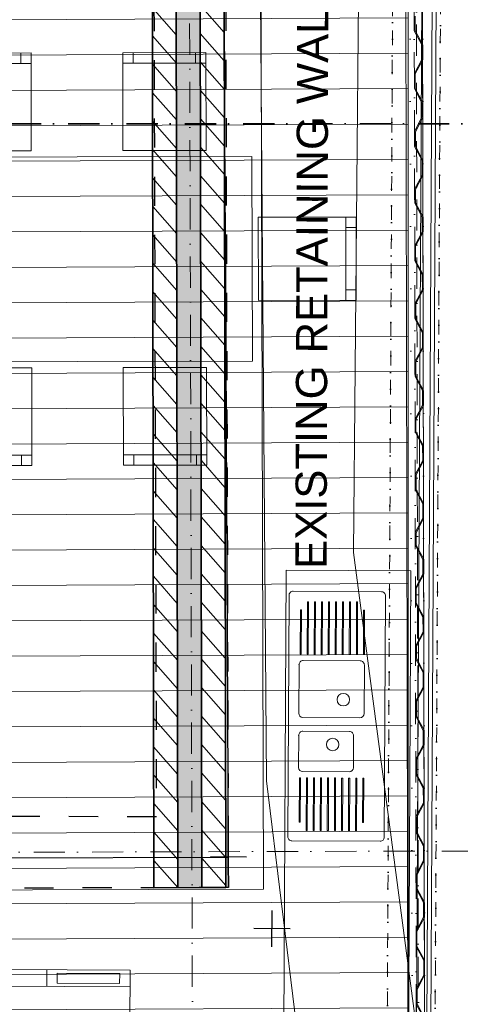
# Model space of a CAD drawing. Header units: millimetres. Extents: x -115474967 to 444143, y -74377 to 241828222.
# Tile 16 of 256: x -148585 to -146469, y -68321 to -63587. Entities that reach past the tile are written whole.
import ezdxf
from ezdxf.enums import TextEntityAlignment as Align

# ---------------------------------------------------------------- set-up
doc = ezdxf.new("R2010")
doc.units = ezdxf.units.MM
doc.header["$MEASUREMENT"] = 0
for name, pattern in [('Dashed', [280, 140, -140]), ('Dashed Small', [140, 70, -70]), ('Dense Dotted', [80, 0, -80]), ('Dot & Dashed', [280, 150, -60, 0, -70]), ('Dotted', [300, 0, -300])]:
    doc.linetypes.add(name, pattern=pattern)
for name, color, linetype, lineweight in [('0_Pen_No__1', 7, 'Continuous', 30), ('0_Pen_No__10', 9, 'Continuous', 20), ('0_Pen_No__128', 9, 'Continuous', 0), ('0_Pen_No__3', 7, 'Continuous', 15), ('0_Pen_No__5', 7, 'Continuous', 5), ('A_BEAMS_Pen_No__2', 7, 'Continuous', 20), ('A_FLOORS STRUCTURE_Pen_No__3', 7, 'Continuous', 15), ('A_WALL LOAD_Pen_No__1', 7, 'Continuous', 30), ('A_WALL LOAD_Pen_No__3', 7, 'Continuous', 15), ('A_WALL LOAD_Pen_No__6', 7, 'Continuous', 5), ('B_CUT OUT_Pen_No__2', 1, 'Continuous', 25), ('B_CUT OUT_Pen_No__3', 30, 'Continuous', 15), ('B_CUT OUT_Pen_No__5', 4, 'Continuous', 5), ('B_FURN FIXED_Pen_No__4', 7, 'Continuous', 5), ('B_FURN FIXED_Pen_No__86', 255, 'Continuous', 20), ('B_FURN LOOSE_Pen_No__4', 7, 'Continuous', 5), ('BUILDING_Pen_No__2', 7, 'Continuous', 20), ('C-GRID _Pen_No__5', 7, 'Continuous', 5), ('C_TEXT GA_Pen_No__6', 7, 'Continuous', 5), ('SPLITPOLE FENCE_Pen_No__2', 7, 'Continuous', 20), ('Structural Elements_Pen_No__161', 1, 'Continuous', 5)]:
    doc.layers.add(name, color=color, linetype=linetype, lineweight=lineweight)
doc.layers.add('A_WALL LOAD_Pen_No__7', color=7, linetype='Continuous', lineweight=5, true_color=0x3f3f3f)
doc.layers.add('ROAD_Pen_No__7', color=7, linetype='Continuous', lineweight=5, true_color=0x3f3f3f)
for name, color, linetype in [('B_FURN FIXED', 7, 'Continuous'), ('B_FURN LOOSE', 7, 'Continuous'), ('C_DIMS - GA', 7, 'Continuous')]:
    doc.layers.add(name, color=color, linetype=linetype)
doc.styles.add('GENERATED_STYLE_1', font='GOTHIC.TTF')
doc.styles.add('GENERATED_STYLE_2', font='arial.ttf')
doc.dimstyles.new('GENERATED_STYLE__3', dxfattribs={"dimtxt": 200, "dimasz": 95, "dimexe": 0.18, "dimexo": 2517.243423, "dimgap": 0.09, "dimtad": 1, "dimdec": 0, "dimzin": 0, "dimdsep": 46, "dimtxsty": 'GENERATED_STYLE_1', "dimblk": 'ARROWHEAD_2', "dimblk1": 'ARROWHEAD_2', "dimblk2": 'ARROWHEAD_2', "dimcen": 0.09, "dimclrd": 7, "dimclre": 7, "dimclrt": 7, "dimadec": 0, "dimazin": 0, "dimtfac": 1, "dimtdec": 4, "dimtmove": 0, "dimatfit": 3, "dimfxl": 1, "dimtolj": 1, "dimtzin": 0, "dimarcsym": 0})
pattern_1 = [(131.26581, (-61028.23, 68570.485), (-67.64921, -59.35979), [])]

# ---------------------------------------------------------------- blocks, each defined once
blk = doc.blocks.new('Refrigerator Side by Side 24[37]', base_point=(-142105.3, 77937.3))
at = {"layer": 'B_FURN FIXED_Pen_No__4', "color": 5, "linetype": 'Continuous', "lineweight": 5}
for p, q in [((-142185.2, 77932.6), (-142238.8, 78842.3)), ((-142128.9, 78336.6), (-142208.7, 78331.9)), ((-142141.9, 78285.8), (-142189.8, 78283)), ((-142189.8, 78283), (-142172.2, 77983.5)), ((-142124.3, 77986.3), (-142141.9, 78285.8)), ((-142172.2, 77983.5), (-142124.3, 77986.3))]:
    blk.add_line(p, q, dxfattribs=at)
at = {"layer": 'B_FURN FIXED_Pen_No__4', "color": 5, "linetype": 'Continuous', "lineweight": 5, "flags": 128}
blk.add_lwpolyline([(-142105.3, 77937.3), (-142158.9, 78847), (-142928.3, 78801.8), (-142874.7, 77892)], close=True, dxfattribs=at)
at = {"layer": 'B_FURN FIXED_Pen_No__86', "color": 255, "lineweight": 20, "style": 'GENERATED_STYLE_2'}
blk.add_attdef('txt', text='', height=120, rotation=273.3691, dxfattribs=at).set_placement((-142516.8, 78376.4), align=Align.MIDDLE_CENTER)
blk = doc.blocks.new('Sink General 24[38]', base_point=(-140236.9, 77294.3))
at = {"layer": 'B_FURN LOOSE_Pen_No__4', "color": 5, "linetype": 'Continuous', "lineweight": 5}
for p, q in [((-140586.2, 77223.2), (-140819.8, 77209.2)), ((-140536, 77221.3), (-140323.4, 77234)), ((-140535.7, 77216.3), (-140536, 77221.3)), ((-140323.1, 77229), (-140535.7, 77216.3)), ((-140323.4, 77234), (-140323.1, 77229)), ((-141129, 77185.7), (-141341.6, 77172.9)), ((-141341.6, 77172.9), (-141341.3, 77167.9)), ((-141341.3, 77167.9), (-141128.7, 77180.7)), ((-141128.7, 77180.7), (-141129, 77185.7)), ((-141098.1, 77172.5), (-141084.7, 76949.2)), ((-140925.6, 77202.9), (-141079.3, 77193.7)), ((-140891.1, 76960.8), (-140904.5, 77184.1)), ((-140838.6, 77188.1), (-140822.2, 76914.9)), ((-140548.7, 76931.3), (-140565.1, 77204.5)), ((-140534, 77187.6), (-140281.5, 77202.7)), ((-140533.7, 77182.6), (-140534, 77187.6)), ((-140281.2, 77197.7), (-140533.7, 77182.6)), ((-140532, 77153.9), (-140279.4, 77169)), ((-140281.5, 77202.7), (-140281.2, 77197.7)), ((-140279.4, 77169), (-140279.1, 77164.1)), ((-141126.9, 77152), (-141379.5, 77136.8)), ((-141379.5, 77136.8), (-141379.2, 77131.8)), ((-141379.2, 77131.8), (-141126.6, 77147)), ((-141124.9, 77118.3), (-141377.5, 77103.2)), ((-141126.6, 77147), (-141126.9, 77152)), ((-141124.6, 77113.3), (-141124.9, 77118.3)), ((-140531.7, 77148.9), (-140532, 77153.9)), ((-140279.1, 77164.1), (-140531.7, 77148.9)), ((-140530, 77120.2), (-140277.4, 77135.4)), ((-140529.7, 77115.2), (-140530, 77120.2)), ((-140277.1, 77130.4), (-140529.7, 77115.2)), ((-140277.4, 77135.4), (-140277.1, 77130.4)), ((-141377.5, 77103.2), (-141377.2, 77098.2)), ((-141377.2, 77098.2), (-141124.6, 77113.3)), ((-141122.9, 77084.6), (-141375.4, 77069.5)), ((-141375.1, 77064.5), (-141122.6, 77079.6)), ((-141122.6, 77079.6), (-141122.9, 77084.6)), ((-140527.9, 77086.5), (-140275.4, 77101.7)), ((-140527.6, 77081.5), (-140527.9, 77086.5)), ((-140275.1, 77096.7), (-140527.6, 77081.5)), ((-140275.4, 77101.7), (-140275.1, 77096.7)), ((-141375.4, 77069.5), (-141375.1, 77064.5)), ((-141120.9, 77050.9), (-141373.4, 77035.8)), ((-141373.4, 77035.8), (-141373.1, 77030.8)), ((-141373.1, 77030.8), (-141120.6, 77046)), ((-141120.6, 77046), (-141120.9, 77050.9)), ((-140525.9, 77052.9), (-140273.4, 77068)), ((-140525.6, 77047.9), (-140525.9, 77052.9)), ((-140273.1, 77063), (-140525.6, 77047.9)), ((-140523.9, 77019.2), (-140271.3, 77034.3)), ((-140271, 77029.3), (-140523.6, 77014.2)), ((-140273.4, 77068), (-140273.1, 77063)), ((-140271.3, 77034.3), (-140271, 77029.3)), ((-141118.8, 77017.3), (-141371.4, 77002.1)), ((-141371.4, 77002.1), (-141371.1, 76997.1)), ((-141371.1, 76997.1), (-141118.5, 77012.3)), ((-141116.8, 76983.6), (-141369.4, 76968.4)), ((-141369.1, 76963.4), (-141116.5, 76978.6)), ((-141118.5, 77012.3), (-141118.8, 77017.3)), ((-141116.5, 76978.6), (-141116.8, 76983.6)), ((-140523.6, 77014.2), (-140523.9, 77019.2)), ((-140521.9, 76985.5), (-140269.3, 77000.6)), ((-140521.6, 76980.5), (-140521.9, 76985.5)), ((-140269, 76995.7), (-140521.6, 76980.5)), ((-140269.3, 77000.6), (-140269, 76995.7)), ((-141369.4, 76968.4), (-141369.1, 76963.4)), ((-141114.8, 76949.9), (-141367.4, 76934.8)), ((-141367.4, 76934.8), (-141367.1, 76929.8)), ((-141367.1, 76929.8), (-141114.5, 76944.9)), ((-141114.5, 76944.9), (-141114.8, 76949.9)), ((-141063.5, 76930.5), (-140909.8, 76939.7)), ((-140519.9, 76951.8), (-140267.3, 76967)), ((-140519.6, 76946.8), (-140519.9, 76951.8)), ((-140267, 76962), (-140519.6, 76946.8)), ((-140517.8, 76918.1), (-140305.2, 76930.9)), ((-140305.2, 76930.9), (-140304.9, 76925.9)), ((-140267.3, 76967), (-140267, 76962)), ((-141112.8, 76916.2), (-141365.3, 76901.1)), ((-141365.3, 76901.1), (-141365, 76896.1)), ((-141365, 76896.1), (-141112.5, 76911.2)), ((-141110.8, 76882.5), (-141323.4, 76869.8)), ((-141112.5, 76911.2), (-141112.8, 76916.2)), ((-141110.5, 76877.6), (-141110.8, 76882.5)), ((-140801, 76896.1), (-140567.4, 76910.1)), ((-140517.5, 76913.1), (-140517.8, 76918.1)), ((-140304.9, 76925.9), (-140517.5, 76913.1)), ((-141323.4, 76869.8), (-141323.1, 76864.8)), ((-141323.1, 76864.8), (-141110.5, 76877.6))]:
    blk.add_line(p, q, dxfattribs=at)
at = {"layer": 'B_FURN LOOSE_Pen_No__4', "color": 5, "linetype": 'Continuous', "lineweight": 5, "flags": 128}
blk.add_lwpolyline([(-140256.8, 77293.1), (-141414.7, 77223.6, 0.414214), (-141433.5, 77202.5), (-141408.1, 76779.5, 0.414214), (-141387, 76760.8), (-140229, 76830.3, 0.414214), (-140210.3, 76851.4), (-140235.7, 77274.3, 0.414214)], format="xyb", close=True, dxfattribs=at)
at = {"layer": 'B_FURN LOOSE_Pen_No__4', "color": 5, "linetype": 'Continuous', "lineweight": 5}
for centre in [(-140958.7, 77036.9), (-140740.1, 77000)]:
    blk.add_circle(centre, 30, dxfattribs=at)
for centre, start, end in [((-140585, 77203.3), 3.4344, 93.4344), ((-141078.1, 77173.7), 93.4344, 183.4344), ((-140924.4, 77182.9), 3.4344, 93.4344), ((-140818.6, 77189.3), 93.4344, 183.4344), ((-141064.7, 76950.4), 183.4344, 273.4344), ((-140911, 76959.7), 273.4344, 3.4344), ((-140568.6, 76930.1), 273.4344, 3.4344), ((-140802.2, 76916.1), 183.4344, 273.4344)]:
    blk.add_arc(centre, 20, start, end, dxfattribs=at)
for p in [(-140586.2, 77223.2), (-140925.6, 77202.9)]:
    blk.add_point(p, dxfattribs=at)
blk = doc.blocks.new('Dining Table Rectangle 24[45]', base_point=(-138710.1, 78413.1))
at = {"layer": 'B_FURN LOOSE_Pen_No__4', "color": 5, "linetype": 'Continuous', "lineweight": 5}
for p, q in [((-138946.2, 79690), (-138949.6, 79739.9)), ((-138646.9, 79710.1), (-138650.2, 79760)), ((-138996.1, 79686.7), (-138597, 79713.5)), ((-137812.1, 79094.8), (-137785.3, 78695.7)), ((-137808.8, 79044.9), (-137758.9, 79048.2)), ((-139691.1, 78968.5), (-139664.3, 78569.4)), ((-139687.8, 78918.6), (-139737.7, 78915.3)), ((-137788.7, 78745.6), (-137738.8, 78748.9)), ((-139667.7, 78619.3), (-139717.6, 78615.9)), ((-137755.8, 78256.8), (-137729, 77857.7)), ((-137752.5, 78206.9), (-137702.6, 78210.2)), ((-139634.8, 78130.5), (-139608, 77731.4)), ((-139631.5, 78080.6), (-139681.4, 78077.3)), ((-137732.3, 77907.6), (-137682.4, 77910.9)), ((-139611.4, 77781.3), (-139661.2, 77777.9)), ((-138424, 77139.5), (-138823.1, 77112.7)), ((-138473.9, 77136.2), (-138470.6, 77086.3)), ((-138773.2, 77116.1), (-138769.9, 77066.2))]:
    blk.add_line(p, q, dxfattribs=at)
at = {"layer": 'B_FURN LOOSE_Pen_No__4', "color": 5, "linetype": 'Continuous', "lineweight": 5, "flags": 128}
for points in [[(-138967.9, 79267.6), (-138568.8, 79294.4), (-138600.4, 79763.4), (-138999.5, 79736.5)], [(-139256.9, 79218.1), (-139144.3, 77542.1), (-138163.2, 77608.1), (-138275.9, 79284)], [(-138231.2, 79066.6), (-138204.4, 78667.5), (-137735.4, 78699), (-137762.2, 79098.1)], [(-139272.1, 78996.7), (-139245.3, 78597.6), (-139714.2, 78566), (-139741, 78965.1)], [(-138174.9, 78228.6), (-138148, 77829.5), (-137679.1, 77861), (-137705.9, 78260.1)], [(-139215.8, 78158.7), (-139189, 77759.6), (-139657.9, 77728), (-139684.7, 78127.1)], [(-138452.2, 77558.6), (-138851.3, 77531.8), (-138819.8, 77062.8), (-138420.7, 77089.6)]]:
    blk.add_lwpolyline(points, close=True, dxfattribs=at)
blk = doc.blocks.new('ARROWHEAD_2')
at = {"color": 0, "linetype": 'Continuous', "lineweight": 0}
for p, q in [((-0.378, -0.655), (0.378, 0.655)), ((0, 0), (-1, 0))]:
    blk.add_line(p, q, dxfattribs=at)
blk = doc.blocks.new('*D992')
at = {"layer": 'C_DIMS - GA', "color": 7, "linetype": 'Continuous', "lineweight": -2, "transparency": 16777216}
for p, q in [((-158938.6, -66375.7), (-158938.6, -71407.8)), ((-158843.6, -71407.6), (-152900.6, -71407.6)), ((-146734, -71407.6), (-152689.9, -71407.6)), ((-146639, -71629.4), (-146639, -71407.8))]:
    blk.add_line(p, q, dxfattribs=at)
at = {"layer": 'Defpoints', "color": 0, "linetype": 'Continuous', "transparency": 16777216}
for p in [(-158938.6, -63858.4), (-146639, -69112.2), (-158938.6, -71407.6)]:
    blk.add_point(p, dxfattribs=at)
at = {"layer": 'C_DIMS - GA', "color": 7, "linetype": 'Continuous', "lineweight": -2, "transparency": 16777216, "xscale": 95, "yscale": 95, "zscale": 95}
for p, rotation in [((-158938.6, -71407.6), 179.9999999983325), ((-146639, -71407.6), 359.9999999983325)]:
    blk.add_blockref('ARROWHEAD_2', p, dxfattribs=dict(at, rotation=rotation))
at = {"layer": 'C_DIMS - GA', "color": 7, "linetype": 'Continuous', "lineweight": 5, "transparency": 16777216, "insert": (-152795.3, -71407.6), "char_height": 200, "attachment_point": 5, "rotation": 273.7342, "style": 'GENERATED_STYLE_1'}
blk.add_mtext('\\A1;12300', dxfattribs=at)

msp = doc.modelspace()

# ---------------------------------------------------------------- hatches: boundary and pattern name
at = {"layer": '0_Pen_No__128', "linetype": 'Continuous', "lineweight": 0}
h = msp.add_hatch(dxfattribs=at)
h.set_pattern_fill('PATTERN__DECK_II_ANGLE', color=9, angle=86.26580791, style=0, pattern_type=2)
h.set_pattern_definition([(180.26581, (-61028.23, 68570.49), (-0.78867, 169.99817), [])])
h.paths.add_polyline_path([(-148915.31492, -68938.70149), (-148915.30824, -69036.70156), (-146801.30792, -69036.55525), (-146799.97713, -68933.40092), (-146719.31517, -68934.33458), (-146720.11325, -57410.51319), (-146824.35864, -57410.52057), (-146824.36349, -57336.80862), (-147762.6677, -57340.93197), (-147763.35633, -57350.84519), (-147999.35577, -57351.31459), (-147998.38806, -57335.07411), (-148930.38632, -57336.92758), (-148930.35402, -57353.16596), (-148938.45772, -57353.1489), (-148938.2317, -57414.72441), (-149100.23123, -57415.04654), (-149099.74906, -57457.0452), (-150743.08017, -57463.29202), (-150727.19237, -67423.50629), (-148995.16212, -67424.84858), (-148997.315, -68938.70723)])
at = {"layer": 'A_WALL LOAD_Pen_No__7', "linetype": 'Continuous', "lineweight": 5, "true_color": 0x9f07ff}
h = msp.add_hatch(dxfattribs=at)
h.set_pattern_fill('HATCH__BRICK', color=190, angle=86.26580791, style=0, pattern_type=2)
h.set_pattern_definition(pattern_1)
h.paths.add_polyline_path([(-147825.91904, -67759.95536), (-147844.37393, -57351.03975), (-147959.37375, -57351.24364), (-147940.91885, -67760.15926)])
msp.add_hatch(color=190, dxfattribs=at).paths.add_polyline_path([(-147710.91922, -67759.75147), (-147729.37411, -57350.83586), (-147844.37393, -57351.03975), (-147825.91904, -67759.95536)])
h = msp.add_hatch(dxfattribs=at)
h.set_pattern_fill('HATCH__BRICK', color=190, angle=86.26580791, style=0, pattern_type=2)
h.set_pattern_definition(pattern_1)
h.paths.add_polyline_path([(-147595.9194, -67759.54758), (-147614.3743, -57350.63196), (-147729.37411, -57350.83586), (-147710.91922, -67759.75147)])

# ---------------------------------------------------------------- linework, layer by layer
at = {"layer": '0_Pen_No__1', "color": 214, "linetype": 'Dot & Dashed', "lineweight": 35}
msp.add_line((-164038.18686, -64086.75403), (-144506.3705, -64086.75403), dxfattribs=at)
at = {"layer": '0_Pen_No__10', "color": 25, "linetype": 'Dot & Dashed', "lineweight": 20, "true_color": 0x996633}
msp.add_line((-146669.02505, -69082.23486), (-146681.01236, -63054.24678), dxfattribs=at)
at = {"layer": '0_Pen_No__3', "color": 30, "linetype": 'Dotted', "lineweight": 15}
for p, q in [((-146699.02499, -69082.29451), (-146711.01231, -63054.30643)), ((-146639.02511, -69082.1752), (-146651.01242, -63054.18712))]:
    msp.add_line(p, q, dxfattribs=at)
at = {"layer": '0_Pen_No__3', "color": 30, "linetype": 'Continuous', "lineweight": 15}
for p, q in [((-146719.31927, -68934.33458), (-146730.80322, -63159.46827)), ((-146639.31942, -68934.17549), (-146650.80338, -63159.30919))]:
    msp.add_line(p, q, dxfattribs=at)
msp.add_lwpolyline([(-148915.31492, -68938.70149), (-148997.315, -68938.70723), (-148995.16212, -67424.84858), (-150727.19237, -67423.50629), (-150743.08017, -57463.29202), (-149099.74906, -57457.0452), (-149100.23123, -57415.04654), (-148938.2317, -57414.72441), (-148938.45772, -57353.1489), (-148930.35402, -57353.16596), (-148930.38632, -57336.92758), (-147998.38806, -57335.07411), (-147999.35577, -57351.31459), (-147763.35633, -57350.84519), (-147762.6677, -57340.93197), (-146824.36349, -57336.80862), (-146824.35864, -57410.52057), (-146720.11325, -57410.51319), (-146719.31517, -68934.33458), (-146799.97713, -68933.40092), (-146801.30792, -69036.55525), (-148915.30824, -69036.70156)], close=True, dxfattribs=at)
for points in [[(-146689.99018, -63568.27214), (-146689.84703, -63640.25901), (-146653.71185, -63708.18731), (-146653.57262, -63778.20014), (-146689.43735, -63846.27162), (-146689.29419, -63918.25849), (-146653.15902, -63986.1867), (-146653.01979, -64056.19962), (-146688.88451, -64124.27102), (-146688.74136, -64196.25788), (-146652.60619, -64264.18618), (-146652.46696, -64334.19902), (-146688.33168, -64402.2705), (-146688.20046, -64468.25736), (-146652.06529, -64536.18566), (-146651.92606, -64606.19849), (-146687.79078, -64674.26998), (-146687.64763, -64746.25684), (-146651.51246, -64814.18506), (-146651.37323, -64884.19798), (-146687.23795, -64952.26937), (-146687.0948, -65024.25624), (-146650.95962, -65092.18454), (-146650.82039, -65162.19737), (-146686.68512, -65230.26885), (-146686.54196, -65302.25572), (-146650.40679, -65370.18402), (-146650.26756, -65440.19685), (-146686.13228, -65508.26833), (-146686.01299, -65568.25519), (-146649.87782, -65636.18349), (-146649.73859, -65706.19632), (-146685.60332, -65774.2678), (-146685.46016, -65846.25467), (-146649.32499, -65914.18288), (-146649.18576, -65984.19581), (-146685.05048, -66052.2672), (-146684.92722, -66114.25414), (-146648.79204, -66182.18236), (-146648.65281, -66252.19528), (-146684.51754, -66320.26667), (-146684.37438, -66392.25354), (-146648.23921, -66460.18184), (-146648.09998, -66530.19467), (-146683.9647, -66598.26615), (-146683.84541, -66658.25301), (-146647.71024, -66726.18131), (-146647.57101, -66796.19414), (-146683.43574, -66864.26562), (-146683.29258, -66936.25249), (-146647.15741, -67004.18079), (-146647.01818, -67074.19362), (-146682.8829, -67142.26511), (-146682.73975, -67214.25197), (-146646.60458, -67282.18019), (-146646.46535, -67352.19311), (-146682.33007, -67420.2645), (-146682.18692, -67492.25137), (-146646.05174, -67560.17967), (-146645.91252, -67630.1925), (-146681.77724, -67698.26398), (-146681.64602, -67764.25084), (-146645.51084, -67832.17914), (-146645.37162, -67902.19198), (-146681.23634, -67970.26346), (-146681.09318, -68042.25032), (-146644.95801, -68110.17854), (-146644.81878, -68180.19146), (-146680.68351, -68248.26285), (-146680.54035, -68320.24972), (-146644.40518, -68388.17802)], [(-146640.40715, -68387.17658), (-146676.54232, -68319.24828), (-146676.68153, -68249.24847), (-146640.8168, -68181.17699), (-146640.95998, -68109.1771), (-146677.09516, -68041.24888), (-146677.23436, -67971.24899), (-146641.36964, -67903.17751), (-146641.51282, -67831.1777), (-146677.64799, -67763.2494), (-146677.77526, -67699.24951), (-146641.91054, -67631.17803), (-146642.05372, -67559.17823), (-146678.18889, -67491.24993), (-146678.32809, -67421.25003), (-146642.46337, -67353.17864), (-146642.60655, -67281.17874), (-146678.74172, -67213.25044), (-146678.88092, -67143.25064), (-146643.0162, -67075.17916), (-146643.15938, -67003.17935), (-146679.29455, -66935.25105), (-146679.43376, -66865.25116), (-146643.56903, -66797.17968), (-146643.71221, -66725.17987), (-146679.84739, -66657.25157), (-146679.96273, -66599.25169), (-146644.098, -66531.18021), (-146644.24118, -66459.1804), (-146680.37636, -66391.2521), (-146680.51556, -66321.2522), (-146644.65084, -66253.18081), (-146644.79402, -66181.18092), (-146680.92919, -66113.2527), (-146681.0485, -66053.25282), (-146645.18378, -65985.18134), (-146645.32696, -65913.18144), (-146681.46213, -65845.25323), (-146681.60134, -65775.25334), (-146645.73661, -65707.18186), (-146645.87979, -65635.18205), (-146682.01497, -65567.25375), (-146682.13031, -65509.25387), (-146646.26558, -65441.18239), (-146646.40876, -65369.18258), (-146682.54394, -65301.25428), (-146682.68314, -65231.25438), (-146646.81842, -65163.1829), (-146646.9616, -65091.1831), (-146683.09677, -65023.2548), (-146683.23597, -64953.25499), (-146647.37125, -64885.18351), (-146647.51443, -64813.18361), (-146683.6496, -64745.2554), (-146683.7888, -64675.25551), (-146647.92408, -64607.18403), (-146648.06726, -64535.18422), (-146684.20243, -64467.25592), (-146684.3297, -64403.25603), (-146648.46498, -64335.18455), (-146648.60816, -64263.18474), (-146684.74333, -64195.25644), (-146684.88254, -64125.25655), (-146649.01781, -64057.18516), (-146649.16099, -63985.18526), (-146685.29617, -63917.25696), (-146685.43537, -63847.25715), (-146649.57065, -63779.18567), (-146649.71382, -63707.18587), (-146685.849, -63639.25757), (-146685.9882, -63569.25767)]]:
    msp.add_lwpolyline(points, dxfattribs=at)
at = {"layer": '0_Pen_No__5', "color": 4, "linetype": 'Dot & Dashed', "lineweight": 5}
msp.add_line((-146679.53829, -68934.25547), (-146691.02224, -63159.38917), dxfattribs=at)
at = {"layer": 'A_BEAMS_Pen_No__2', "color": 1, "linetype": 'Dashed', "lineweight": 25}
for p, q in [((-147959.10996, -57341.79523), (-147928.91157, -67418.80347)), ((-147614.39265, -57340.28038), (-147583.16866, -67759.52497)), ((-147928.91157, -67418.80347), (-149000.62087, -67418.50388)), ((-147583.16866, -67759.52497), (-148999.6521, -67763.50252))]:
    msp.add_line(p, q, dxfattribs=at)
at = {"layer": 'A_FLOORS STRUCTURE_Pen_No__3', "color": 30, "linetype": 'Continuous', "lineweight": 15}
msp.add_lwpolyline([(-148029.92107, -69025.68507), (-146801.1198, -69032.11566), (-146799.99124, -68934.495), (-146719.31927, -68934.33458), (-146705.82485, -66236.72305), (-147305.81659, -66233.58318), (-147317.30787, -68429.40614), (-148026.7812, -68425.69328)], close=True, dxfattribs=at)
at = {"layer": 'A_WALL LOAD_Pen_No__1', "color": 214, "linetype": 'Continuous', "lineweight": 35}
for p, q in [((-147825.91904, -67759.95536), (-147844.37393, -57351.03975)), ((-147710.91922, -67759.75147), (-147729.37411, -57350.83586)), ((-147584.13743, -67414.52633), (-147583.81451, -67529.52588)), ((-147584.13743, -67414.52633), (-147583.81451, -67529.52588)), ((-147583.81451, -67529.52588), (-147583.49158, -67644.52542)), ((-147583.81451, -67529.52588), (-147583.49158, -67644.52542)), ((-147583.49158, -67644.52542), (-147583.16866, -67759.52497)), ((-147583.49158, -67644.52542), (-147583.16866, -67759.52497))]:
    msp.add_line(p, q, dxfattribs=at)
for points in [[(-147595.9194, -67759.54758), (-147615.78211, -56556.59684)], [(-147959.37377, -57351.23502), (-147940.91885, -67760.15926)], [(-147940.91885, -67760.15926), (-147595.9194, -67759.54758)]]:
    msp.add_lwpolyline(points, dxfattribs=at)
at = {"layer": 'A_WALL LOAD_Pen_No__3', "color": 30, "linetype": 'Continuous', "lineweight": 15}
for p, q in [((-146647.77973, -62239.93037), (-146681.7953, -68739.84136)), ((-146577.78068, -62240.29669), (-146611.79626, -68740.20768)), ((-146647.96392, -62275.12798), (-146681.7953, -68739.84136)), ((-146577.96488, -62275.4943), (-146611.79626, -68740.20768))]:
    msp.add_line(p, q, dxfattribs=at)
at = {"layer": 'A_WALL LOAD_Pen_No__6', "color": 7, "linetype": 'Continuous', "lineweight": 5}
for p, q in [((-146681.40281, -68664.84239), (-146648.17221, -62314.92934)), ((-146598.1729, -62315.191), (-146631.4035, -68665.10405)), ((-146681.40281, -68664.84239), (-146648.35641, -62350.12696)), ((-146598.35709, -62350.38861), (-146631.4035, -68665.10405))]:
    msp.add_line(p, q, dxfattribs=at)
at = {"layer": 'B_CUT OUT_Pen_No__2', "color": 1, "linetype": 'Dense Dotted', "lineweight": 25}
for points in [[(-146787.62347, -62239.19853), (-146821.63905, -68739.10953)], [(-146591.6422, -68740.31315), (-146557.62662, -62240.40216)]]:
    msp.add_lwpolyline(points, dxfattribs=at)
at = {"layer": 'B_CUT OUT_Pen_No__3', "color": 30, "linetype": 'Continuous', "lineweight": 15}
msp.add_lwpolyline([(-149079.52374, -67772.26454), (-147413.74036, -67767.59318), (-147442.75632, -57420.63436), (-149108.5397, -57425.30571)], close=True, dxfattribs=at)
at = {"layer": 'B_CUT OUT_Pen_No__5', "color": 4, "linetype": 'Dashed Small', "lineweight": 5}
for points in [[(-146787.62347, -62239.19853), (-146821.63905, -68739.10953)], [(-146591.6422, -68740.31315), (-146557.62662, -62240.40216)]]:
    msp.add_lwpolyline(points, dxfattribs=at)
at = {"layer": 'BUILDING_Pen_No__2', "color": 1, "linetype": 'Continuous', "lineweight": 25}
for p, q in [((-147598.75898, -64513.98988), (-147615.7821, -56556.59684)), ((-147598.75898, -64513.98988), (-147583.56503, -67604.21142)), ((-158938.25883, -67645.0637), (-147582.63731, -67613.21916))]:
    msp.add_line(p, q, dxfattribs=at)
at = {"layer": 'C-GRID _Pen_No__5', "color": 4, "linetype": 'Dot & Dashed', "lineweight": 5}
for p, q in [((-147747.72147, -71317.87569), (-147795.20294, -54386.19653)), ((-162803.18288, -67629.77378), (-144600.88439, -67578.72911))]:
    msp.add_line(p, q, dxfattribs=at)
at = {"layer": 'ROAD_Pen_No__7', "color": 190, "linetype": 'Continuous', "lineweight": 5, "true_color": 0x9f07ff}
for p, q in [((-146897.55316, -56993.14823), (-146981.86399, -66148.99465)), ((-147400.68096, -67245.66796), (-147444.35978, -61475.1314)), ((-146981.86399, -66148.99465), (-146048.48929, -73206.71465)), ((-146659.03155, -73271.81566), (-147400.68096, -67245.66796))]:
    msp.add_line(p, q, dxfattribs=at)
at = {"layer": 'SPLITPOLE FENCE_Pen_No__2', "color": 1, "linetype": 'Continuous', "lineweight": 25}
for p, q in [((-147583.33533, -67700.17018), (-147581.9393, -67526.26814)), ((-147495.68629, -67613.91717), (-147669.58833, -67612.52114)), ((-147374.08754, -68043.86097), (-147372.69151, -67869.95893)), ((-147286.4385, -67957.60797), (-147460.34055, -67956.21194))]:
    msp.add_line(p, q, dxfattribs=at)
at = {"layer": 'Structural Elements_Pen_No__161', "color": 1, "linetype": 'Continuous', "lineweight": 5}
msp.add_lwpolyline([(-146638.96545, -69112.17514), (-149076.96063, -69117.02336), (-149100.58526, -57237.04685), (-146662.59008, -57232.19863)], close=True, dxfattribs=at)

# ---------------------------------------------------------------- block references
at = {"layer": 'B_FURN FIXED', "color": 5, "linetype": 'Continuous', "lineweight": 5, "rotation": 86.26580790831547}
msp.add_blockref('Refrigerator Side by Side 24[37]', (-148055.10332, -68157.27374), dxfattribs=at).add_auto_attribs({'txt': 'F'})
at = {"layer": 'B_FURN LOOSE', "color": 5, "linetype": 'Continuous', "lineweight": 5, "rotation": 86.26580790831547}
for name, p in [('Dining Table Rectangle 24[45]', (-148308.72639, -64738.21344)), ('Sink General 24[38]', (-147291.75799, -66334.63201))]:
    msp.add_blockref(name, p, dxfattribs=at)

# ---------------------------------------------------------------- texts
at = {"layer": 'C_TEXT GA_Pen_No__6', "color": 7, "linetype": 'Continuous', "lineweight": 5, "insert": (-147158.34514, -61739.53872), "char_height": 150, "attachment_point": 5, "rotation": 89.8194778, "style": 'GENERATED_STYLE_2'}
msp.add_mtext('\\A1;{\\pqc;\\fArial|b0|i0|c0|p34;EXISTING RETAINING WALL BELOW, TO BE REVISED AND REINFORCED BY ENGINEERS.}', dxfattribs=at)

# ---------------------------------------------------------------- dimensions: what is measured, and where the dimension line sits
at = {"layer": 'C_DIMS - GA', "color": 7, "linetype": 'Continuous', "lineweight": 5}
dim = msp.add_linear_dim(base=(-158938.58026, -71407.61855), p1=(-146638.96545, -69112.17514), p2=(-158938.58026, -63858.43571), angle=180, dimstyle='GENERATED_STYLE__3', dxfattribs=at)
dim.commit()
dim.dimension.update_dxf_attribs({"geometry": '*D992', "text_midpoint": (-152795.27904, -71407.61855), "dimtype": 160, "text_rotation": 273.73419209})

doc.saveas('drawing.dxf')
